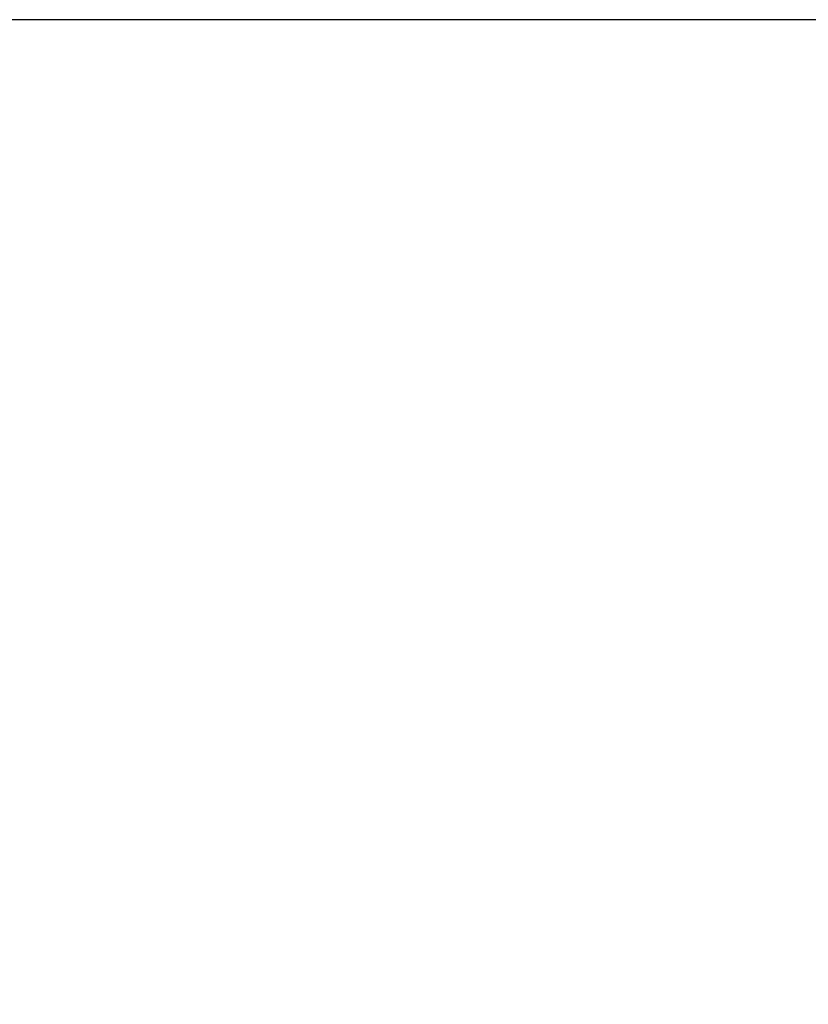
# Model space of a CAD drawing. Header units: millimetres. Extents: x 0 to 420, y 0 to 297.
# Tile 49 of 64: x 319.32 to 327.43, y 154.23 to 164.35. Entities that reach past the tile are written whole.
import ezdxf

# ---------------------------------------------------------------- set-up
doc = ezdxf.new("R2010")
doc.units = ezdxf.units.MM
doc.layers.add('QUOTE', color=174, linetype='Continuous')
doc.styles.add('SLDTEXTSTYLE3', font='TXT', dxfattribs={"width": 0.75})
doc.dimstyles.new('SLDDIMSTYLE0', dxfattribs={"dimtxt": 3, "dimasz": 3, "dimexe": 0, "dimexo": 0.0625, "dimgap": 0.75, "dimtad": 1, "dimlfac": 6.991979, "dimrnd": 1e-09, "dimzin": 12, "dimdsep": 46, "dimtxsty": 'SLDTEXTSTYLE3', "dimsah": 1, "dimcen": 0.09, "dimadec": 0, "dimazin": 3, "dimtfac": 1, "dimtdec": 3, "dimtofl": 0, "dimtmove": 0, "dimatfit": 3, "dimfxl": 0, "dimfrac": 2, "dimtolj": 1, "dimtzin": 12, "dimarcsym": 0})

# ---------------------------------------------------------------- blocks, each defined once
blk = doc.blocks.new('_D_2')
at = {"layer": 'QUOTE'}
for p, q in [((326.788, 277.497), (361.916, 277.497)), ((359.916, 147.477), (359.916, 277.497)), ((344.603, 147.477), (361.916, 147.477))]:
    blk.add_line(p, q, dxfattribs=at)
for points in [[(359.916, 277.497), (359.416, 274.497), (360.416, 274.497)], [(359.916, 147.477), (360.416, 150.477), (359.416, 150.477)]]:
    blk.add_solid(points, dxfattribs=at)
at = {"layer": 'QUOTE', "insert": (356.049, 207.499), "char_height": 3, "attachment_point": 1, "rotation": 90, "style": 'SLDTEXTSTYLE3'}
blk.add_mtext('909,1', dxfattribs=at)

msp = doc.modelspace()

# ---------------------------------------------------------------- linework, layer by layer
at = {"color": 7, "linetype": 'Continuous', "lineweight": 25}
msp.add_line((327.6486, 164.3531), (290.4631, 164.3531), dxfattribs=at)

# ---------------------------------------------------------------- dimensions: what is measured, and where the dimension line sits
at = {"layer": 'QUOTE'}
dim = msp.add_linear_dim(base=(359.9158, 277.497), p1=(342.6031, 147.4766), p2=(324.7882, 277.497), angle=90, dimstyle='SLDDIMSTYLE0', dxfattribs=at)
dim.commit()
dim.dimension.update_dxf_attribs({"geometry": '_D_2', "text_midpoint": (359.9158, 212.4868), "dimtype": 160})

doc.saveas('drawing.dxf')
